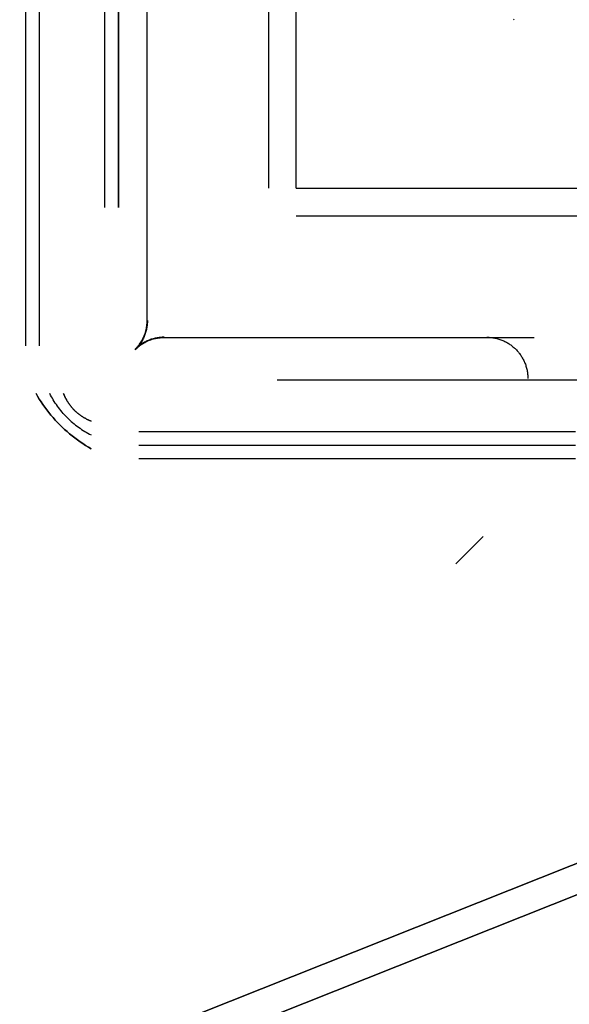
# Model space of a CAD drawing. Header units: millimetres. Extents: x -1030 to 192, y -442 to 180.
# Tile 47 of 256: x -941 to -915, y -380 to -332. Entities that reach past the tile are written whole.
import ezdxf

# ---------------------------------------------------------------- set-up
doc = ezdxf.new("R2010")
doc.units = ezdxf.units.MM
doc.header["$MEASUREMENT"] = 0
doc.layers.add('OVIDIO 120x60x72h', color=7, linetype='Continuous')

msp = doc.modelspace()

# ---------------------------------------------------------------- linework, layer by layer
at = {"layer": 'OVIDIO 120x60x72h'}
for points in [[(-929.352, -339.904), (-929.352, -131.005)], [(-928.01, -339.904), (-928.01, -131.005)], [(-937.322, -340.832), (-937.322, -277.583)], [(-936.652, -340.832), (-936.652, -277.583)], [(-936.652, -277.583), (-936.652, -340.832)], [(-941.168, -347.569), (-941.168, -326.332)], [(-940.498, -347.569), (-940.498, -326.332)], [(-928.01, -339.904), (-419.111, -339.904)], [(-928.01, -341.245), (-419.111, -341.245)], [(-928.938, -349.216), (-865.689, -349.216)], [(-935.675, -351.72), (-914.438, -351.72)], [(-935.675, -352.391), (-914.438, -352.391)], [(-914.438, -353.062), (-935.675, -353.062)], [(-920.255, -358.16), (-918.929, -356.834)]]:
    msp.add_lwpolyline(points, dxfattribs=at)
at = {"layer": 'OVIDIO 120x60x72h', "extrusion": (1, 0, 0)}
for points in [[(-277.583, 717.814), (-340.832, 717.814)], [(-340.832, 717.814), (-277.583, 717.814)], [(-326.332, 719.29), (-347.569, 719.29)], [(-330.368, 753.498), (-331.709, 754.169)], [(-331.709, 754.169), (-330.368, 753.498)], [(-340.735, 736.118), (-339.393, 735.447)], [(-345.675, 701.804), (-344.361, 704.432)], [(-346.738, 724.112), (-345.396, 723.441)], [(-345.396, 723.441), (-346.738, 724.112)], [(-348.867, 719.854), (-347.525, 719.183)], [(-348.545, 717.144), (-349.887, 717.814)], [(-349.887, 717.814), (-348.545, 717.144)], [(-352.562, 716.357), (-351.22, 719.04)], [(-351.22, 719.04), (-352.562, 716.357)], [(-353.062, 716.607), (-351.72, 719.29)], [(-351.72, 719.29), (-353.062, 716.607)], [(-351.72, 719.29), (-353.062, 716.607)]]:
    msp.add_lwpolyline(points, dxfattribs=at)
at = {"layer": 'OVIDIO 120x60x72h', "extrusion": (-0.045678, -0.114881, 0.992329)}
for points in [[(-771.545, -622.651), (-771.545, -513.735)], [(-770.401, -619.938), (-770.401, -513.082)], [(-770.401, -513.082), (-770.401, -619.938)], [(-769.945, -513.082), (-769.945, -619.938)], [(-769.945, -619.938), (-769.945, -513.082)], [(-755.463, -606.191), (-755.463, -551.001)], [(-755.691, -605.974), (-755.691, -551.57)]]:
    msp.add_lwpolyline(points, dxfattribs=at)
at = {"layer": 'OVIDIO 120x60x72h', "extrusion": (-0.276089, 0.12261, 0.953279)}
for points in [[(688.606, -494.579), (688.606, -467.032)], [(688.511, -494.579), (688.511, -467.552)]]:
    msp.add_lwpolyline(points, dxfattribs=at)
at = {"layer": 'OVIDIO 120x60x72h', "extrusion": (1, 2.56846e-05, -8.30777e-08)}
for points in [[(-328.305, 718.23), (-346.301, 718.288)], [(-346.301, 718.288), (-328.305, 718.23)], [(-346.301, 716.702), (-328.31, 716.643)], [(-328.31, 716.643), (-346.301, 716.702)]]:
    msp.add_lwpolyline(points, dxfattribs=at)
at = {"layer": 'OVIDIO 120x60x72h', "extrusion": (0, 1.53093e-05, 1)}
msp.add_lwpolyline([(-935.263, -346.336), (-935.263, -328.343)], dxfattribs=at)
at = {"layer": 'OVIDIO 120x60x72h', "extrusion": (0.894427, 0, -0.447214)}
for points in [[(-329.338, 263.195), (-329.93, 262.407), (-330.5, 261.601), (-331.045, 260.777), (-331.566, 259.937), (-332.062, 259.081), (-332.532, 258.212), (-332.975, 257.33), (-333.39, 256.436)], [(-333.39, 256.436), (-332.975, 257.33), (-332.532, 258.212), (-332.062, 259.081), (-331.566, 259.937), (-331.045, 260.777), (-330.5, 261.601), (-329.93, 262.407), (-329.338, 263.195)], [(-329.338, 263.195), (-329.93, 262.407), (-330.5, 261.601), (-331.045, 260.777), (-331.566, 259.937), (-332.062, 259.081), (-332.532, 258.212), (-332.975, 257.33), (-333.39, 256.436)], [(-333.39, 256.436), (-332.975, 257.33), (-332.532, 258.212), (-332.062, 259.081), (-331.566, 259.937), (-331.045, 260.777), (-330.5, 261.601), (-329.93, 262.407), (-329.338, 263.195)], [(-329.338, 263.195), (-329.93, 262.407), (-330.5, 261.601), (-331.045, 260.777), (-331.566, 259.937), (-332.062, 259.081), (-332.532, 258.212), (-332.975, 257.33), (-333.39, 256.436)], [(-345.396, 229.591), (-345.455, 229.453), (-345.51, 229.313), (-345.562, 229.17), (-345.609, 229.024), (-345.652, 228.877), (-345.691, 228.727), (-345.725, 228.576), (-345.755, 228.423), (-345.78, 228.268), (-345.8, 228.112), (-345.815, 227.955), (-345.826, 227.797), (-345.831, 227.639), (-345.831, 227.481), (-345.826, 227.322), (-345.817, 227.163), (-345.802, 227.005), (-345.782, 226.848), (-345.757, 226.691), (-345.728, 226.535), (-345.693, 226.381), (-345.654, 226.228), (-345.61, 226.078), (-345.562, 225.929), (-345.509, 225.782), (-345.452, 225.637), (-345.39, 225.495), (-345.325, 225.356), (-345.256, 225.22), (-345.183, 225.087), (-345.107, 224.957), (-345.027, 224.83), (-344.944, 224.705), (-344.856, 224.582), (-344.764, 224.462), (-344.668, 224.343), (-344.568, 224.226), (-344.463, 224.113), (-344.355, 224.001), (-344.242, 223.893), (-344.126, 223.788), (-344.006, 223.686), (-343.883, 223.588), (-343.756, 223.494), (-343.626, 223.403), (-343.493, 223.317), (-343.358, 223.234), (-343.219, 223.156), (-343.079, 223.083), (-342.936, 223.014), (-342.791, 222.949), (-342.644, 222.889), (-342.496, 222.834), (-342.346, 222.784), (-342.196, 222.739), (-342.044, 222.699), (-341.893, 222.663), (-341.74, 222.633), (-341.588, 222.607), (-341.436, 222.586), (-341.284, 222.57), (-341.132, 222.558), (-340.981, 222.552), (-340.832, 222.549)], [(-340.832, 222.549), (-340.981, 222.552), (-341.132, 222.558), (-341.284, 222.57), (-341.436, 222.586), (-341.588, 222.607), (-341.74, 222.633), (-341.893, 222.663), (-342.044, 222.699), (-342.196, 222.739), (-342.346, 222.784), (-342.496, 222.834), (-342.644, 222.889), (-342.791, 222.949), (-342.936, 223.014), (-343.079, 223.083), (-343.219, 223.156), (-343.358, 223.234), (-343.493, 223.317), (-343.626, 223.403), (-343.756, 223.494), (-343.883, 223.588), (-344.006, 223.686), (-344.126, 223.788), (-344.242, 223.893), (-344.355, 224.001), (-344.463, 224.113), (-344.568, 224.226), (-344.668, 224.343), (-344.764, 224.462), (-344.856, 224.582), (-344.944, 224.705), (-345.027, 224.83), (-345.107, 224.957), (-345.183, 225.087), (-345.256, 225.22), (-345.325, 225.356), (-345.39, 225.495), (-345.452, 225.637), (-345.509, 225.782), (-345.562, 225.929), (-345.61, 226.078), (-345.654, 226.228), (-345.693, 226.381), (-345.728, 226.535), (-345.757, 226.691), (-345.782, 226.848), (-345.802, 227.005), (-345.817, 227.163), (-345.826, 227.322), (-345.831, 227.481), (-345.831, 227.639), (-345.826, 227.797), (-345.815, 227.955), (-345.8, 228.112), (-345.78, 228.268), (-345.755, 228.423), (-345.725, 228.576), (-345.691, 228.727), (-345.652, 228.877), (-345.609, 229.024), (-345.562, 229.17), (-345.51, 229.313), (-345.455, 229.453), (-345.396, 229.591)], [(-340.832, 222.549), (-340.988, 222.552), (-341.145, 222.559), (-341.302, 222.572), (-341.459, 222.589), (-341.616, 222.611), (-341.773, 222.639), (-341.929, 222.671), (-342.084, 222.709), (-342.238, 222.751), (-342.391, 222.799), (-342.543, 222.851), (-342.692, 222.908), (-342.84, 222.97), (-342.985, 223.037), (-343.127, 223.108), (-343.268, 223.183), (-343.405, 223.262), (-343.539, 223.346), (-343.67, 223.433), (-343.797, 223.524), (-343.922, 223.618), (-344.042, 223.716), (-344.159, 223.817), (-344.272, 223.921), (-344.38, 224.027), (-344.485, 224.136), (-344.586, 224.247), (-344.683, 224.36), (-344.775, 224.476), (-344.863, 224.592), (-344.947, 224.71), (-345.027, 224.83), (-345.104, 224.951), (-345.177, 225.076), (-345.248, 225.204), (-345.315, 225.336), (-345.379, 225.47), (-345.439, 225.608), (-345.496, 225.748), (-345.548, 225.891), (-345.597, 226.036), (-345.642, 226.184), (-345.682, 226.334), (-345.717, 226.485), (-345.748, 226.639), (-345.774, 226.794), (-345.796, 226.951), (-345.812, 227.108), (-345.824, 227.267), (-345.83, 227.426), (-345.832, 227.586), (-345.828, 227.746), (-345.819, 227.906), (-345.805, 228.065), (-345.786, 228.224), (-345.762, 228.382), (-345.733, 228.539), (-345.699, 228.695), (-345.66, 228.849), (-345.616, 229.002), (-345.568, 229.152), (-345.515, 229.301), (-345.458, 229.447), (-345.396, 229.591)], [(-340.832, 222.549), (-340.981, 222.552), (-341.132, 222.558), (-341.284, 222.57), (-341.436, 222.586), (-341.588, 222.607), (-341.74, 222.633), (-341.893, 222.663), (-342.044, 222.699), (-342.196, 222.739), (-342.346, 222.784), (-342.496, 222.834), (-342.644, 222.889), (-342.791, 222.949), (-342.936, 223.014), (-343.079, 223.083), (-343.219, 223.156), (-343.358, 223.234), (-343.493, 223.317), (-343.626, 223.403), (-343.756, 223.494), (-343.883, 223.588), (-344.006, 223.686), (-344.126, 223.788), (-344.242, 223.893), (-344.355, 224.001), (-344.463, 224.113), (-344.568, 224.226), (-344.668, 224.343), (-344.764, 224.462), (-344.856, 224.582), (-344.944, 224.705), (-345.027, 224.83), (-345.107, 224.957), (-345.183, 225.087), (-345.256, 225.22), (-345.325, 225.356), (-345.39, 225.495), (-345.452, 225.637), (-345.509, 225.782), (-345.562, 225.929), (-345.61, 226.078), (-345.654, 226.228), (-345.693, 226.381), (-345.728, 226.535), (-345.757, 226.691), (-345.782, 226.848), (-345.802, 227.005), (-345.817, 227.163), (-345.826, 227.322), (-345.831, 227.481), (-345.831, 227.639), (-345.826, 227.797), (-345.815, 227.955), (-345.8, 228.112), (-345.78, 228.268), (-345.755, 228.423), (-345.725, 228.576), (-345.691, 228.727), (-345.652, 228.877), (-345.609, 229.024), (-345.562, 229.17), (-345.51, 229.313), (-345.455, 229.453), (-345.396, 229.591)], [(-345.396, 229.591), (-345.455, 229.453), (-345.51, 229.313), (-345.562, 229.17), (-345.609, 229.024), (-345.652, 228.877), (-345.691, 228.727), (-345.725, 228.576), (-345.755, 228.423), (-345.78, 228.268), (-345.8, 228.112), (-345.815, 227.955), (-345.826, 227.797), (-345.831, 227.639), (-345.831, 227.481), (-345.826, 227.322), (-345.817, 227.163), (-345.802, 227.005), (-345.782, 226.848), (-345.757, 226.691), (-345.728, 226.535), (-345.693, 226.381), (-345.654, 226.228), (-345.61, 226.078), (-345.562, 225.929), (-345.509, 225.782), (-345.452, 225.637), (-345.39, 225.495), (-345.325, 225.356), (-345.256, 225.22), (-345.183, 225.087), (-345.107, 224.957), (-345.027, 224.83), (-344.944, 224.705), (-344.856, 224.582), (-344.764, 224.462), (-344.668, 224.343), (-344.568, 224.226), (-344.463, 224.113), (-344.355, 224.001), (-344.242, 223.893), (-344.126, 223.788), (-344.006, 223.686), (-343.883, 223.588), (-343.756, 223.494), (-343.626, 223.403), (-343.493, 223.317), (-343.358, 223.234), (-343.219, 223.156), (-343.079, 223.083), (-342.936, 223.014), (-342.791, 222.949), (-342.644, 222.889), (-342.496, 222.834), (-342.346, 222.784), (-342.196, 222.739), (-342.044, 222.699), (-341.893, 222.663), (-341.74, 222.633), (-341.588, 222.607), (-341.436, 222.586), (-341.284, 222.57), (-341.132, 222.558), (-340.981, 222.552), (-340.832, 222.549)]]:
    msp.add_lwpolyline(points, dxfattribs=at)
at = {"layer": 'OVIDIO 120x60x72h', "extrusion": (0, 0.894427, -0.447214)}
for points in [[(921.497, 519.445), (921.081, 520.339), (920.638, 521.221), (920.169, 522.091), (919.673, 522.946), (919.152, 523.786), (918.606, 524.61), (918.037, 525.416), (917.444, 526.204)], [(917.444, 526.204), (918.037, 525.416), (918.606, 524.61), (919.152, 523.786), (919.673, 522.946), (920.169, 522.091), (920.638, 521.221), (921.081, 520.339), (921.497, 519.445)], [(917.444, 526.204), (918.037, 525.416), (918.606, 524.61), (919.152, 523.786), (919.673, 522.946), (920.169, 522.091), (920.638, 521.221), (921.081, 520.339), (921.497, 519.445)], [(917.444, 526.204), (918.037, 525.416), (918.606, 524.61), (919.152, 523.786), (919.673, 522.946), (920.169, 522.091), (920.638, 521.221), (921.081, 520.339), (921.497, 519.445)], [(921.497, 519.445), (921.081, 520.339), (920.638, 521.221), (920.169, 522.091), (919.673, 522.946), (919.152, 523.786), (918.606, 524.61), (918.037, 525.416), (917.444, 526.204)], [(928.938, 485.559), (929.088, 485.561), (929.239, 485.568), (929.39, 485.579), (929.542, 485.595), (929.694, 485.616), (929.847, 485.642), (929.999, 485.672), (930.151, 485.708), (930.302, 485.748), (930.453, 485.794), (930.602, 485.844), (930.751, 485.899), (930.897, 485.958), (931.042, 486.023), (931.185, 486.092), (931.326, 486.166), (931.464, 486.244), (931.6, 486.326), (931.733, 486.413), (931.863, 486.503), (931.989, 486.598), (932.113, 486.696), (932.233, 486.797), (932.349, 486.902), (932.461, 487.011), (932.57, 487.122), (932.674, 487.236), (932.775, 487.352), (932.871, 487.471), (932.963, 487.592), (933.05, 487.714), (933.134, 487.839), (933.213, 487.966), (933.29, 488.096), (933.362, 488.229), (933.432, 488.366), (933.497, 488.505), (933.558, 488.647), (933.615, 488.791), (933.668, 488.938), (933.717, 489.087), (933.761, 489.238), (933.8, 489.39), (933.834, 489.545), (933.864, 489.7), (933.889, 489.857), (933.908, 490.014), (933.923, 490.173), (933.933, 490.331), (933.938, 490.49), (933.937, 490.648), (933.932, 490.807), (933.922, 490.964), (933.906, 491.121), (933.886, 491.277), (933.861, 491.432), (933.832, 491.585), (933.797, 491.736), (933.759, 491.886), (933.716, 492.034), (933.668, 492.179), (933.617, 492.322), (933.562, 492.462), (933.503, 492.6)], [(933.503, 492.6), (933.562, 492.462), (933.617, 492.322), (933.668, 492.179), (933.716, 492.034), (933.759, 491.886), (933.797, 491.736), (933.832, 491.585), (933.861, 491.432), (933.886, 491.277), (933.906, 491.121), (933.922, 490.964), (933.932, 490.807), (933.937, 490.648), (933.938, 490.49), (933.933, 490.331), (933.923, 490.173), (933.908, 490.014), (933.889, 489.857), (933.864, 489.7), (933.834, 489.545), (933.8, 489.39), (933.761, 489.238), (933.717, 489.087), (933.668, 488.938), (933.615, 488.791), (933.558, 488.647), (933.497, 488.505), (933.432, 488.366), (933.362, 488.229), (933.29, 488.096), (933.213, 487.966), (933.134, 487.839), (933.05, 487.714), (932.963, 487.592), (932.871, 487.471), (932.775, 487.352), (932.674, 487.236), (932.57, 487.122), (932.461, 487.011), (932.349, 486.902), (932.233, 486.797), (932.113, 486.696), (931.989, 486.598), (931.863, 486.503), (931.733, 486.413), (931.6, 486.326), (931.464, 486.244), (931.326, 486.166), (931.185, 486.092), (931.042, 486.023), (930.897, 485.958), (930.751, 485.899), (930.602, 485.844), (930.453, 485.794), (930.302, 485.748), (930.151, 485.708), (929.999, 485.672), (929.847, 485.642), (929.694, 485.616), (929.542, 485.595), (929.39, 485.579), (929.239, 485.568), (929.088, 485.561), (928.938, 485.559)], [(928.938, 485.559), (929.094, 485.561), (929.251, 485.568), (929.408, 485.581), (929.566, 485.598), (929.723, 485.621), (929.879, 485.648), (930.036, 485.681), (930.191, 485.718), (930.345, 485.761), (930.498, 485.808), (930.649, 485.86), (930.799, 485.918), (930.946, 485.98), (931.091, 486.046), (931.234, 486.117), (931.374, 486.192), (931.511, 486.272), (931.645, 486.355), (931.776, 486.442), (931.904, 486.533), (932.028, 486.628), (932.149, 486.725), (932.265, 486.826), (932.378, 486.93), (932.487, 487.036), (932.592, 487.145), (932.693, 487.256), (932.789, 487.37), (932.882, 487.485), (932.97, 487.601), (933.054, 487.72), (933.134, 487.839), (933.21, 487.961), (933.284, 488.085), (933.354, 488.214), (933.421, 488.345), (933.485, 488.479), (933.546, 488.617), (933.602, 488.757), (933.655, 488.9), (933.704, 489.045), (933.748, 489.193), (933.788, 489.343), (933.824, 489.495), (933.855, 489.648), (933.881, 489.803), (933.902, 489.96), (933.919, 490.118), (933.93, 490.276), (933.937, 490.435), (933.938, 490.595), (933.934, 490.755), (933.926, 490.915), (933.912, 491.074), (933.892, 491.233), (933.868, 491.391), (933.839, 491.548), (933.805, 491.704), (933.766, 491.858), (933.723, 492.011), (933.674, 492.162), (933.621, 492.31), (933.564, 492.456), (933.503, 492.6)], [(933.503, 492.6), (933.562, 492.462), (933.617, 492.322), (933.668, 492.179), (933.716, 492.034), (933.759, 491.886), (933.797, 491.736), (933.832, 491.585), (933.861, 491.432), (933.886, 491.277), (933.906, 491.121), (933.922, 490.964), (933.932, 490.807), (933.937, 490.648), (933.938, 490.49), (933.933, 490.331), (933.923, 490.173), (933.908, 490.014), (933.889, 489.857), (933.864, 489.7), (933.834, 489.545), (933.8, 489.39), (933.761, 489.238), (933.717, 489.087), (933.668, 488.938), (933.615, 488.791), (933.558, 488.647), (933.497, 488.505), (933.432, 488.366), (933.362, 488.229), (933.29, 488.096), (933.213, 487.966), (933.134, 487.839), (933.05, 487.714), (932.963, 487.592), (932.871, 487.471), (932.775, 487.352), (932.674, 487.236), (932.57, 487.122), (932.461, 487.011), (932.349, 486.902), (932.233, 486.797), (932.113, 486.696), (931.989, 486.598), (931.863, 486.503), (931.733, 486.413), (931.6, 486.326), (931.464, 486.244), (931.326, 486.166), (931.185, 486.092), (931.042, 486.023), (930.897, 485.958), (930.751, 485.899), (930.602, 485.844), (930.453, 485.794), (930.302, 485.748), (930.151, 485.708), (929.999, 485.672), (929.847, 485.642), (929.694, 485.616), (929.542, 485.595), (929.39, 485.579), (929.239, 485.568), (929.088, 485.561), (928.938, 485.559)], [(928.938, 485.559), (929.088, 485.561), (929.239, 485.568), (929.39, 485.579), (929.542, 485.595), (929.694, 485.616), (929.847, 485.642), (929.999, 485.672), (930.151, 485.708), (930.302, 485.748), (930.453, 485.794), (930.602, 485.844), (930.751, 485.899), (930.897, 485.958), (931.042, 486.023), (931.185, 486.092), (931.326, 486.166), (931.464, 486.244), (931.6, 486.326), (931.733, 486.413), (931.863, 486.503), (931.989, 486.598), (932.113, 486.696), (932.233, 486.797), (932.349, 486.902), (932.461, 487.011), (932.57, 487.122), (932.674, 487.236), (932.775, 487.352), (932.871, 487.471), (932.963, 487.592), (933.05, 487.714), (933.134, 487.839), (933.213, 487.966), (933.29, 488.096), (933.362, 488.229), (933.432, 488.366), (933.497, 488.505), (933.558, 488.647), (933.615, 488.791), (933.668, 488.938), (933.717, 489.087), (933.761, 489.238), (933.8, 489.39), (933.834, 489.545), (933.864, 489.7), (933.889, 489.857), (933.908, 490.014), (933.923, 490.173), (933.933, 490.331), (933.938, 490.49), (933.937, 490.648), (933.932, 490.807), (933.922, 490.964), (933.906, 491.121), (933.886, 491.277), (933.861, 491.432), (933.832, 491.585), (933.797, 491.736), (933.759, 491.886), (933.716, 492.034), (933.668, 492.179), (933.617, 492.322), (933.562, 492.462), (933.503, 492.6)]]:
    msp.add_lwpolyline(points, dxfattribs=at)
at = {"layer": 'OVIDIO 120x60x72h', "extrusion": (0, 1, 0)}
for points in [[(917.444, 754.169), (419.111, 754.169)], [(939.827, 719.29), (941.168, 716.607)], [(928.841, 736.118), (927.5, 735.447)], [(937.993, 717.814), (936.652, 717.144)], [(936.652, 717.144), (937.993, 717.814)], [(920.37, 704.432), (921.684, 701.804)], [(935.632, 719.183), (936.973, 719.854)], [(934.844, 724.112), (933.503, 723.441)], [(933.503, 723.441), (934.844, 724.112)], [(939.827, 719.29), (941.168, 716.607)], [(941.168, 716.607), (939.827, 719.29)], [(865.689, 717.144), (928.938, 717.144)], [(928.938, 717.144), (865.689, 717.144)], [(940.668, 716.357), (939.327, 719.04)], [(939.327, 719.04), (940.668, 716.357)], [(939.327, 719.04), (939.795, 718.104)], [(928.938, 717.814), (865.689, 717.814)], [(865.689, 717.814), (928.938, 717.814)]]:
    msp.add_lwpolyline(points, dxfattribs=at)
at = {"layer": 'OVIDIO 120x60x72h', "extrusion": (0.912871, -0.182574, -0.365148)}
for points in [[(-507.9, 389.91), (-522.027, 364.118)], [(-522.027, 364.118), (-507.9, 389.91)], [(-521.764, 363.974), (-507.637, 389.766)], [(-521.764, 363.974), (-507.637, 389.766)], [(-507.637, 389.766), (-521.764, 363.974)], [(-507.637, 389.766), (-521.764, 363.974)], [(-522.421, 364.334), (-508.294, 390.126)]]:
    msp.add_lwpolyline(points, dxfattribs=at)
at = {"layer": 'OVIDIO 120x60x72h', "extrusion": (-0.182574, 0.912871, -0.365148)}
for points in [[(983.77, 617.025), (969.643, 642.818)], [(969.249, 642.601), (983.375, 616.809)], [(983.375, 616.809), (969.249, 642.601)]]:
    msp.add_lwpolyline(points, dxfattribs=at)
at = {"layer": 'OVIDIO 120x60x72h', "extrusion": (3.84673e-08, 1, -1.92337e-08)}
for points in [[(922.839, 748.123), (921.497, 747.453)], [(921.497, 747.453), (922.839, 748.123)]]:
    msp.add_lwpolyline(points, dxfattribs=at)
at = {"layer": 'OVIDIO 120x60x72h', "extrusion": (1, 3.83165e-08, -1.91583e-08)}
for points in [[(-333.39, 747.453), (-334.732, 748.123)], [(-334.732, 748.123), (-333.39, 747.453)]]:
    msp.add_lwpolyline(points, dxfattribs=at)
at = {"layer": 'OVIDIO 120x60x72h', "extrusion": (0.235702, 0.235702, 0.942809)}
for points in [[(398.911, 1159.065), (398.911, 1054.525)], [(402.222, 1168.684), (402.222, 1063.276)], [(417.751, 1208.228), (417.751, 1099.15)], [(416.803, 1099.15), (416.803, 1208.228)], [(414.905, 1208.228), (414.905, 1099.15)], [(413.957, 1099.15), (413.957, 1208.228)]]:
    msp.add_lwpolyline(points, dxfattribs=at)
at = {"layer": 'OVIDIO 120x60x72h', "extrusion": (0, 1, -1.53089e-05)}
for points in [[(935.263, 718.254), (935.263, 716.667)], [(935.263, 718.283), (935.263, 716.696)], [(935.263, 716.696), (935.263, 718.283)]]:
    msp.add_lwpolyline(points, dxfattribs=at)
at = {"layer": 'OVIDIO 120x60x72h', "extrusion": (-1.54873e-05, 1.53089e-05, 1)}
msp.add_lwpolyline([(-935.251, -346.336), (-935.252, -346.384), (-935.254, -346.433), (-935.257, -346.481), (-935.261, -346.53), (-935.266, -346.579), (-935.273, -346.627), (-935.281, -346.676), (-935.29, -346.725), (-935.3, -346.773), (-935.311, -346.821), (-935.324, -346.87), (-935.338, -346.917), (-935.353, -346.965), (-935.369, -347.012), (-935.387, -347.059), (-935.405, -347.106), (-935.425, -347.151), (-935.446, -347.197), (-935.468, -347.242), (-935.491, -347.286), (-935.516, -347.329), (-935.541, -347.372), (-935.567, -347.415), (-935.594, -347.456), (-935.623, -347.497), (-935.652, -347.536), (-935.682, -347.575), (-935.713, -347.613), (-935.744, -347.651), (-935.777, -347.687), (-935.81, -347.722), (-935.844, -347.757)], dxfattribs=at)
at = {"layer": 'OVIDIO 120x60x72h', "extrusion": (1.53089e-05, -1.54874e-05, 1)}
msp.add_lwpolyline([(-934.443, -347.145), (-934.491, -347.146), (-934.539, -347.147), (-934.588, -347.15), (-934.636, -347.154), (-934.685, -347.16), (-934.734, -347.166), (-934.783, -347.174), (-934.831, -347.183), (-934.88, -347.193), (-934.928, -347.205), (-934.976, -347.217), (-935.024, -347.231), (-935.072, -347.246), (-935.119, -347.263), (-935.166, -347.28), (-935.212, -347.299), (-935.258, -347.319), (-935.303, -347.34), (-935.348, -347.362), (-935.392, -347.385), (-935.436, -347.409), (-935.479, -347.434), (-935.521, -347.461), (-935.563, -347.488), (-935.603, -347.516), (-935.643, -347.545), (-935.682, -347.575), (-935.72, -347.606), (-935.757, -347.638), (-935.793, -347.67), (-935.829, -347.703), (-935.863, -347.737)], dxfattribs=at)
at = {"layer": 'OVIDIO 120x60x72h', "extrusion": (2.56846e-05, 1, -8.30777e-08)}
for points in [[(916.427, 718.23), (934.423, 718.289)], [(916.432, 716.643), (934.423, 716.702)], [(934.423, 718.289), (916.427, 718.23)], [(934.423, 716.702), (916.432, 716.643)]]:
    msp.add_lwpolyline(points, dxfattribs=at)
at = {"layer": 'OVIDIO 120x60x72h', "extrusion": (1, 0, -1.53089e-05)}
for points in [[(-347.156, 718.274), (-347.156, 716.687)], [(-347.156, 716.687), (-347.156, 718.274)], [(-347.156, 718.245), (-347.156, 716.658)]]:
    msp.add_lwpolyline(points, dxfattribs=at)
at = {"layer": 'OVIDIO 120x60x72h', "extrusion": (1.53093e-05, 0, 1)}
msp.add_lwpolyline([(-934.443, -347.156), (-916.449, -347.157)], dxfattribs=at)
at = {"layer": 'OVIDIO 120x60x72h', "extrusion": (0.12261, -0.276089, 0.953279)}
for points in [[(-987.398, 245.342), (-987.398, 272.888)], [(-987.303, 245.342), (-987.303, 272.369)]]:
    msp.add_lwpolyline(points, dxfattribs=at)
at = {"layer": 'OVIDIO 120x60x72h', "extrusion": (0.003049, -0.326394, 0.945229)}
for points in [[(-917.665, -88.254), (-917.665, -88.207), (-917.666, -88.159), (-917.668, -88.112), (-917.671, -88.064), (-917.675, -88.015), (-917.681, -87.966), (-917.687, -87.918), (-917.694, -87.868), (-917.703, -87.819), (-917.713, -87.77), (-917.724, -87.72), (-917.736, -87.671), (-917.75, -87.621), (-917.764, -87.572), (-917.78, -87.523), (-917.798, -87.474), (-917.816, -87.425), (-917.836, -87.376), (-917.857, -87.328), (-917.879, -87.28), (-917.902, -87.232), (-917.927, -87.185), (-917.952, -87.139), (-917.979, -87.093), (-918.008, -87.047), (-918.037, -87.003), (-918.067, -86.959), (-918.099, -86.916), (-918.132, -86.873), (-918.165, -86.832), (-918.2, -86.791), (-918.236, -86.752), (-918.273, -86.713), (-918.31, -86.676), (-918.349, -86.639), (-918.388, -86.604), (-918.428, -86.57), (-918.469, -86.537), (-918.511, -86.505), (-918.553, -86.474), (-918.596, -86.444), (-918.639, -86.416), (-918.683, -86.389), (-918.728, -86.364), (-918.772, -86.339), (-918.818, -86.316), (-918.863, -86.294), (-918.909, -86.274), (-918.955, -86.255), (-919.001, -86.237), (-919.048, -86.221), (-919.094, -86.205), (-919.141, -86.191), (-919.187, -86.179), (-919.234, -86.167), (-919.28, -86.157), (-919.327, -86.148), (-919.373, -86.14), (-919.419, -86.134), (-919.464, -86.129), (-919.51, -86.124), (-919.555, -86.121), (-919.599, -86.119), (-919.644, -86.118)], [(-919.644, -86.118), (-919.599, -86.119), (-919.555, -86.121), (-919.51, -86.124), (-919.464, -86.129), (-919.419, -86.134), (-919.373, -86.14), (-919.327, -86.148), (-919.28, -86.157), (-919.234, -86.167), (-919.187, -86.179), (-919.141, -86.191), (-919.094, -86.205), (-919.048, -86.221), (-919.001, -86.237), (-918.955, -86.255), (-918.909, -86.274), (-918.863, -86.294), (-918.818, -86.316), (-918.772, -86.339), (-918.728, -86.364), (-918.683, -86.389), (-918.639, -86.416), (-918.596, -86.444), (-918.553, -86.474), (-918.511, -86.505), (-918.469, -86.537), (-918.428, -86.57), (-918.388, -86.604), (-918.349, -86.639), (-918.31, -86.676), (-918.273, -86.713), (-918.236, -86.752), (-918.2, -86.791), (-918.165, -86.832), (-918.132, -86.873), (-918.099, -86.916), (-918.067, -86.959), (-918.037, -87.003), (-918.008, -87.047), (-917.979, -87.093), (-917.952, -87.139), (-917.927, -87.185), (-917.902, -87.232), (-917.879, -87.28), (-917.857, -87.328), (-917.836, -87.376), (-917.816, -87.425), (-917.798, -87.474), (-917.78, -87.523), (-917.764, -87.572), (-917.75, -87.621), (-917.736, -87.671), (-917.724, -87.72), (-917.713, -87.77), (-917.703, -87.819), (-917.694, -87.868), (-917.687, -87.918), (-917.681, -87.966), (-917.675, -88.015), (-917.671, -88.064), (-917.668, -88.112), (-917.666, -88.159), (-917.665, -88.207), (-917.665, -88.254)], [(-919.639, -85.6), (-919.594, -85.601), (-919.55, -85.603), (-919.504, -85.606), (-919.459, -85.611), (-919.413, -85.616), (-919.368, -85.623), (-919.321, -85.63), (-919.275, -85.639), (-919.229, -85.649), (-919.182, -85.661), (-919.136, -85.673), (-919.089, -85.687), (-919.043, -85.703), (-918.996, -85.719), (-918.95, -85.737), (-918.904, -85.756), (-918.858, -85.777), (-918.813, -85.798), (-918.767, -85.821), (-918.722, -85.846), (-918.678, -85.871), (-918.634, -85.898), (-918.591, -85.927), (-918.548, -85.956), (-918.505, -85.987), (-918.464, -86.019), (-918.423, -86.052), (-918.383, -86.086), (-918.344, -86.121), (-918.305, -86.158), (-918.267, -86.195), (-918.231, -86.234), (-918.195, -86.274), (-918.16, -86.314), (-918.126, -86.356), (-918.094, -86.398), (-918.062, -86.441), (-918.032, -86.485), (-918.002, -86.53), (-917.974, -86.575), (-917.947, -86.621), (-917.921, -86.667), (-917.897, -86.714), (-917.874, -86.762), (-917.851, -86.81), (-917.831, -86.858), (-917.811, -86.907), (-917.792, -86.956), (-917.775, -87.005), (-917.759, -87.054), (-917.745, -87.103), (-917.731, -87.153), (-917.719, -87.202), (-917.708, -87.252), (-917.698, -87.301), (-917.689, -87.351), (-917.682, -87.4), (-917.675, -87.449), (-917.67, -87.497), (-917.666, -87.546), (-917.663, -87.594), (-917.661, -87.642), (-917.66, -87.689), (-917.66, -87.736)], [(-917.66, -87.736), (-917.66, -87.689), (-917.661, -87.642), (-917.663, -87.594), (-917.666, -87.546), (-917.67, -87.497), (-917.675, -87.449), (-917.682, -87.4), (-917.689, -87.351), (-917.698, -87.301), (-917.708, -87.252), (-917.719, -87.202), (-917.731, -87.153), (-917.745, -87.103), (-917.759, -87.054), (-917.775, -87.005), (-917.792, -86.956), (-917.811, -86.907), (-917.831, -86.858), (-917.851, -86.81), (-917.874, -86.762), (-917.897, -86.714), (-917.921, -86.667), (-917.947, -86.621), (-917.974, -86.575), (-918.002, -86.53), (-918.032, -86.485), (-918.062, -86.441), (-918.094, -86.398), (-918.126, -86.356), (-918.16, -86.314), (-918.195, -86.274), (-918.231, -86.234), (-918.267, -86.195), (-918.305, -86.158), (-918.344, -86.121), (-918.383, -86.086), (-918.423, -86.052), (-918.464, -86.019), (-918.505, -85.987), (-918.548, -85.956), (-918.591, -85.927), (-918.634, -85.898), (-918.678, -85.871), (-918.722, -85.846), (-918.767, -85.821), (-918.813, -85.798), (-918.858, -85.777), (-918.904, -85.756), (-918.95, -85.737), (-918.996, -85.719), (-919.043, -85.703), (-919.089, -85.687), (-919.136, -85.673), (-919.182, -85.661), (-919.229, -85.649), (-919.275, -85.639), (-919.321, -85.63), (-919.368, -85.623), (-919.413, -85.616), (-919.459, -85.611), (-919.504, -85.606), (-919.55, -85.603), (-919.594, -85.601), (-919.639, -85.6)]]:
    msp.add_lwpolyline(points, dxfattribs=at)
at = {"layer": 'OVIDIO 120x60x72h', "extrusion": (5.0362e-08, 1, 1.55701e-05)}
for points in [[(916.441, 716.649), (916.436, 718.236)], [(916.436, 718.236), (916.441, 716.649)]]:
    msp.add_lwpolyline(points, dxfattribs=at)
at = {"layer": 'OVIDIO 120x60x72h', "extrusion": (0.003235, -1.55701e-05, 0.999995)}
msp.add_lwpolyline([(-918.754, -347.145), (-918.704, -347.146), (-918.654, -347.148), (-918.604, -347.151), (-918.554, -347.156), (-918.504, -347.161), (-918.454, -347.168), (-918.404, -347.176), (-918.354, -347.186), (-918.305, -347.196), (-918.256, -347.208), (-918.208, -347.222), (-918.16, -347.236), (-918.112, -347.251), (-918.065, -347.268), (-918.018, -347.286), (-917.972, -347.305), (-917.927, -347.325), (-917.882, -347.346), (-917.838, -347.368), (-917.794, -347.391), (-917.752, -347.415), (-917.71, -347.44), (-917.669, -347.465), (-917.629, -347.492), (-917.59, -347.52), (-917.551, -347.548), (-917.514, -347.577), (-917.477, -347.606), (-917.441, -347.637), (-917.407, -347.668), (-917.373, -347.699), (-917.34, -347.731), (-917.308, -347.764), (-917.276, -347.798), (-917.245, -347.833), (-917.215, -347.868), (-917.186, -347.905), (-917.157, -347.942), (-917.128, -347.981), (-917.101, -348.02), (-917.074, -348.06), (-917.048, -348.101), (-917.024, -348.143), (-917, -348.186), (-916.977, -348.229), (-916.954, -348.273), (-916.933, -348.318), (-916.913, -348.363), (-916.895, -348.409), (-916.877, -348.456), (-916.86, -348.503), (-916.845, -348.551), (-916.83, -348.599), (-916.817, -348.648), (-916.805, -348.696), (-916.795, -348.746), (-916.785, -348.795), (-916.777, -348.845), (-916.77, -348.895), (-916.764, -348.945), (-916.76, -348.995), (-916.757, -349.045), (-916.755, -349.095), (-916.754, -349.145)], dxfattribs=at)
at = {"layer": 'OVIDIO 120x60x72h', "extrusion": (-0.166244, -0.166244, 0.97197)}
for points in [[(-415.854, -713.749), (-415.854, -745.412)], [(-415.854, -745.412), (-415.854, -713.749)], [(-415.854, -744.608), (-415.854, -713.376)], [(-415.854, -713.376), (-415.854, -744.608)]]:
    msp.add_lwpolyline(points, dxfattribs=at)
at = {"layer": 'OVIDIO 120x60x72h', "extrusion": (0.447214, 0, 0.894427)}
for points in [[(-349.878, 1161.724), (-349.745, 1161.79), (-349.61, 1161.852), (-349.472, 1161.911), (-349.332, 1161.965), (-349.191, 1162.015), (-349.047, 1162.062), (-348.903, 1162.104), (-348.757, 1162.141), (-348.61, 1162.174), (-348.462, 1162.203), (-348.314, 1162.228), (-348.165, 1162.248), (-348.016, 1162.263), (-347.867, 1162.274), (-347.718, 1162.281), (-347.569, 1162.283)], [(-349.878, 1161.724), (-349.745, 1161.79), (-349.61, 1161.852), (-349.472, 1161.911), (-349.332, 1161.965), (-349.191, 1162.015), (-349.047, 1162.062), (-348.903, 1162.104), (-348.757, 1162.141), (-348.61, 1162.174), (-348.462, 1162.203), (-348.314, 1162.228), (-348.165, 1162.248), (-348.016, 1162.263), (-347.867, 1162.274), (-347.718, 1162.281), (-347.569, 1162.283)], [(-347.569, 1162.283), (-347.718, 1162.281), (-347.867, 1162.274), (-348.016, 1162.263), (-348.165, 1162.248), (-348.314, 1162.228), (-348.462, 1162.203), (-348.61, 1162.174), (-348.757, 1162.141), (-348.903, 1162.104), (-349.047, 1162.062), (-349.191, 1162.015), (-349.332, 1161.965), (-349.472, 1161.911), (-349.61, 1161.852), (-349.745, 1161.79), (-349.878, 1161.724)]]:
    msp.add_lwpolyline(points, dxfattribs=at)
at = {"layer": 'OVIDIO 120x60x72h', "extrusion": (1, 0, 3.86756e-05)}
for points in [[(-347.747, 716.538), (-347.747, 718.125)], [(-347.747, 718.125), (-347.747, 716.538)]]:
    msp.add_lwpolyline(points, dxfattribs=at)
at = {"layer": 'OVIDIO 120x60x72h', "extrusion": (5.03618e-08, 1, 1.557e-05)}
msp.add_lwpolyline([(915.022, 718.029), (915.027, 716.442)], dxfattribs=at)
at = {"layer": 'OVIDIO 120x60x72h', "extrusion": (0.971825, -0.057166, -0.228665)}
for points in [[(-405.217, 490.31), (-405.965, 487.404)], [(-405.217, 490.31), (-405.965, 487.404)], [(-405.965, 487.404), (-405.217, 490.31)]]:
    msp.add_lwpolyline(points, dxfattribs=at)
at = {"layer": 'OVIDIO 120x60x72h', "extrusion": (-0.057166, 0.971825, -0.228665)}
msp.add_lwpolyline([(957.774, 632.454), (958.522, 629.548)], dxfattribs=at)
at = {"layer": 'OVIDIO 120x60x72h', "extrusion": (0, 0.447214, 0.894427)}
for points in [[(937.985, 635.705), (937.852, 635.771), (937.716, 635.834), (937.578, 635.892), (937.439, 635.947), (937.297, 635.997), (937.154, 636.043), (937.009, 636.085), (936.864, 636.123), (936.717, 636.156), (936.569, 636.185), (936.421, 636.209), (936.272, 636.229), (936.122, 636.245), (935.973, 636.256), (935.824, 636.262), (935.675, 636.264)], [(937.985, 635.705), (937.852, 635.771), (937.716, 635.834), (937.578, 635.892), (937.439, 635.947), (937.297, 635.997), (937.154, 636.043), (937.009, 636.085), (936.864, 636.123), (936.717, 636.156), (936.569, 636.185), (936.421, 636.209), (936.272, 636.229), (936.122, 636.245), (935.973, 636.256), (935.824, 636.262), (935.675, 636.264)], [(935.675, 636.264), (935.824, 636.262), (935.973, 636.256), (936.122, 636.245), (936.272, 636.229), (936.421, 636.209), (936.569, 636.185), (936.717, 636.156), (936.864, 636.123), (937.009, 636.085), (937.154, 636.043), (937.297, 635.997), (937.439, 635.947), (937.578, 635.892), (937.716, 635.834), (937.852, 635.771), (937.985, 635.705)]]:
    msp.add_lwpolyline(points, dxfattribs=at)
at = {"layer": 'OVIDIO 120x60x72h', "extrusion": (-0.114881, -0.045678, 0.992329)}
for points in [[(6.162, -946.616), (6.162, -839.76)], [(6.162, -839.76), (6.162, -946.616)], [(6.618, -839.76), (6.618, -946.616)], [(6.618, -946.616), (6.618, -839.76)], [(-8.32, -932.869), (-8.32, -877.678)], [(-8.092, -932.652), (-8.092, -878.247)], [(7.763, -840.413), (7.763, -949.328)], [(8.45, -840.414), (8.45, -949.328)]]:
    msp.add_lwpolyline(points, dxfattribs=at)
at = {"layer": 'OVIDIO 120x60x72h', "extrusion": (0.881274, -0.265352, 0.39108)}
msp.add_lwpolyline([(-599.476, 898.457), (-641.343, 952.836)], dxfattribs=at)
at = {"layer": 'OVIDIO 120x60x72h', "extrusion": (0.202852, 0.108979, 0.973126)}
for points in [[(96.865, 1070.911), (96.865, 1231.567)], [(96.865, 1231.567), (96.865, 1070.911)], [(96.569, 1231.567), (96.569, 1070.911)], [(96.274, 1231.567), (96.274, 1070.911)], [(96.274, 1070.911), (96.274, 1231.567)]]:
    msp.add_lwpolyline(points, dxfattribs=at)
at = {"layer": 'OVIDIO 120x60x72h', "extrusion": (0.202866, 0.108989, 0.973122)}
for points in [[(98.706, 1147.802), (98.706, 1090.421)], [(98.706, 1090.421), (98.706, 1147.802)], [(97.993, 1090.421), (97.993, 1147.802)], [(97.28, 1147.802), (97.28, 1090.421)], [(97.28, 1090.421), (97.28, 1147.802)]]:
    msp.add_lwpolyline(points, dxfattribs=at)
at = {"layer": 'OVIDIO 120x60x72h', "extrusion": (-0.265352, 0.881274, 0.39108)}
msp.add_lwpolyline([(1005.745, 687.533), (963.877, 633.153)], dxfattribs=at)
at = {"layer": 'OVIDIO 120x60x72h', "extrusion": (0.046296, 0.021464, 0.998697)}
for points in [[(41.869, 1002.952), (41.869, 1104.256)], [(40.383, 1003.92), (40.383, 1104.431)]]:
    msp.add_lwpolyline(points, dxfattribs=at)
at = {"layer": 'OVIDIO 120x60x72h', "extrusion": (0.922113, 0.366639, 0.123629)}
for points in [[(-6.162, 825.199), (-6.233, 825.177), (-6.304, 825.157), (-6.376, 825.139), (-6.449, 825.123), (-6.522, 825.108), (-6.596, 825.095), (-6.67, 825.084), (-6.745, 825.075), (-6.819, 825.067), (-6.894, 825.062), (-6.969, 825.058), (-7.044, 825.057), (-7.119, 825.057), (-7.194, 825.059), (-7.269, 825.063), (-7.343, 825.068), (-7.417, 825.076), (-7.491, 825.085), (-7.564, 825.097), (-7.637, 825.11), (-7.709, 825.124), (-7.781, 825.141), (-7.852, 825.159), (-7.922, 825.178), (-7.991, 825.2), (-8.06, 825.223), (-8.127, 825.247), (-8.194, 825.273), (-8.259, 825.3), (-8.324, 825.329), (-8.388, 825.359), (-8.45, 825.39), (-8.512, 825.423), (-8.573, 825.457), (-8.634, 825.493), (-8.694, 825.531), (-8.754, 825.57), (-8.813, 825.611), (-8.871, 825.654), (-8.929, 825.698), (-8.986, 825.743), (-9.041, 825.791), (-9.096, 825.839), (-9.15, 825.89), (-9.203, 825.942), (-9.254, 825.995), (-9.305, 826.049), (-9.354, 826.105), (-9.402, 826.163), (-9.448, 826.221), (-9.493, 826.281), (-9.537, 826.342), (-9.579, 826.404), (-9.62, 826.467), (-9.659, 826.531), (-9.696, 826.596), (-9.732, 826.662), (-9.766, 826.729), (-9.798, 826.797), (-9.828, 826.865), (-9.857, 826.934), (-9.884, 827.003), (-9.909, 827.073), (-9.933, 827.143)], [(-6.618, 826.628), (-6.655, 826.617), (-6.692, 826.606), (-6.729, 826.597), (-6.766, 826.589), (-6.804, 826.581), (-6.841, 826.575), (-6.879, 826.569), (-6.917, 826.565), (-6.955, 826.561), (-6.993, 826.559), (-7.03, 826.557), (-7.068, 826.557), (-7.106, 826.557), (-7.144, 826.558), (-7.181, 826.56), (-7.218, 826.563), (-7.255, 826.567), (-7.292, 826.572), (-7.328, 826.578), (-7.364, 826.585), (-7.4, 826.592), (-7.435, 826.6), (-7.47, 826.609), (-7.505, 826.619), (-7.539, 826.63), (-7.572, 826.641), (-7.605, 826.653), (-7.638, 826.666), (-7.67, 826.679), (-7.701, 826.693), (-7.732, 826.708), (-7.763, 826.723), (-7.793, 826.739), (-7.822, 826.756), (-7.852, 826.773), (-7.881, 826.792), (-7.911, 826.811), (-7.94, 826.831), (-7.968, 826.851), (-7.997, 826.873), (-8.025, 826.895), (-8.052, 826.919), (-8.08, 826.943), (-8.106, 826.967), (-8.133, 826.993), (-8.159, 827.019), (-8.184, 827.046), (-8.209, 827.074), (-8.233, 827.103), (-8.256, 827.132), (-8.279, 827.162), (-8.301, 827.192), (-8.322, 827.223), (-8.343, 827.255), (-8.363, 827.287), (-8.382, 827.32), (-8.4, 827.354), (-8.418, 827.388), (-8.434, 827.422), (-8.45, 827.457), (-8.465, 827.492), (-8.479, 827.528), (-8.492, 827.564), (-8.504, 827.6)]]:
    msp.add_lwpolyline(points, dxfattribs=at)
at = {"layer": 'OVIDIO 120x60x72h'}
for points in [[(-917.417, -331.683, 754.221), (-917.444, -331.709, 754.169)], [(-917.444, -331.709, 754.169), (-917.417, -331.683, 754.221)], [(-935.853, -347.747, 718.089), (-935.829, -347.722, 718.097), (-935.805, -347.697, 718.106), (-935.781, -347.672, 718.114), (-935.759, -347.646, 718.121), (-935.736, -347.62, 718.129), (-935.715, -347.594, 718.136), (-935.693, -347.567, 718.144), (-935.673, -347.541, 718.151), (-935.633, -347.486, 718.164), (-935.596, -347.431, 718.177), (-935.56, -347.375, 718.189), (-935.527, -347.318, 718.201), (-935.495, -347.261, 718.211), (-935.466, -347.202, 718.221), (-935.438, -347.143, 718.231), (-935.412, -347.083, 718.239), (-935.389, -347.023, 718.247), (-935.367, -346.962, 718.255), (-935.347, -346.9, 718.261), (-935.329, -346.838, 718.267), (-935.314, -346.776, 718.272), (-935.3, -346.713, 718.277), (-935.289, -346.649, 718.281), (-935.279, -346.585, 718.284), (-935.272, -346.521, 718.286), (-935.267, -346.456, 718.288), (-935.264, -346.391, 718.288), (-935.263, -346.325, 718.289)], [(-935.263, -346.325, 716.702), (-935.264, -346.391, 716.702), (-935.267, -346.456, 716.701), (-935.272, -346.521, 716.699), (-935.279, -346.585, 716.697), (-935.289, -346.649, 716.694), (-935.3, -346.712, 716.69), (-935.314, -346.775, 716.685), (-935.329, -346.838, 716.68), (-935.347, -346.9, 716.674), (-935.367, -346.961, 716.668), (-935.388, -347.022, 716.66), (-935.412, -347.083, 716.652), (-935.438, -347.143, 716.644), (-935.466, -347.202, 716.634), (-935.495, -347.26, 716.624), (-935.527, -347.318, 716.614), (-935.56, -347.375, 716.602), (-935.596, -347.431, 716.59), (-935.633, -347.486, 716.577), (-935.673, -347.54, 716.564), (-935.693, -347.567, 716.557), (-935.715, -347.594, 716.55), (-935.736, -347.62, 716.542), (-935.758, -347.646, 716.535), (-935.781, -347.671, 716.527), (-935.805, -347.697, 716.519), (-935.829, -347.722, 716.511), (-935.853, -347.747, 716.502)], [(-935.853, -347.747, 716.502), (-935.829, -347.722, 716.511), (-935.805, -347.697, 716.519), (-935.781, -347.671, 716.527), (-935.758, -347.646, 716.535), (-935.736, -347.62, 716.542), (-935.715, -347.594, 716.55), (-935.693, -347.567, 716.557), (-935.673, -347.54, 716.564), (-935.633, -347.486, 716.577), (-935.596, -347.431, 716.59), (-935.56, -347.375, 716.602), (-935.527, -347.318, 716.614), (-935.495, -347.26, 716.624), (-935.466, -347.202, 716.634), (-935.438, -347.143, 716.644), (-935.412, -347.083, 716.652), (-935.388, -347.022, 716.66), (-935.367, -346.961, 716.668), (-935.347, -346.9, 716.674), (-935.329, -346.838, 716.68), (-935.314, -346.775, 716.685), (-935.3, -346.712, 716.69), (-935.289, -346.649, 716.694), (-935.279, -346.585, 716.697), (-935.272, -346.521, 716.699), (-935.267, -346.456, 716.701), (-935.264, -346.391, 716.702), (-935.263, -346.325, 716.702)], [(-935.263, -346.325, 718.289), (-935.264, -346.391, 718.288), (-935.267, -346.456, 718.288), (-935.272, -346.521, 718.286), (-935.279, -346.585, 718.284), (-935.289, -346.649, 718.281), (-935.3, -346.713, 718.277), (-935.314, -346.776, 718.272), (-935.329, -346.838, 718.267), (-935.347, -346.9, 718.261), (-935.367, -346.962, 718.255), (-935.389, -347.023, 718.247), (-935.412, -347.083, 718.239), (-935.438, -347.143, 718.231), (-935.466, -347.202, 718.221), (-935.495, -347.261, 718.211), (-935.527, -347.318, 718.201), (-935.56, -347.375, 718.189), (-935.596, -347.431, 718.177), (-935.633, -347.486, 718.164), (-935.673, -347.541, 718.151), (-935.693, -347.567, 718.144), (-935.715, -347.594, 718.136), (-935.736, -347.62, 718.129), (-935.759, -347.646, 718.121), (-935.781, -347.672, 718.114), (-935.805, -347.697, 718.106), (-935.829, -347.722, 718.097), (-935.853, -347.747, 718.089)], [(-934.432, -347.156, 718.289), (-934.466, -347.156, 718.289), (-934.5, -347.157, 718.288), (-934.534, -347.159, 718.288), (-934.568, -347.161, 718.287), (-934.601, -347.163, 718.287), (-934.634, -347.166, 718.286), (-934.667, -347.17, 718.285), (-934.7, -347.174, 718.283), (-934.733, -347.179, 718.282), (-934.766, -347.184, 718.28), (-934.798, -347.19, 718.278), (-934.83, -347.196, 718.276), (-934.862, -347.203, 718.274), (-934.894, -347.21, 718.271), (-934.958, -347.226, 718.266), (-935.02, -347.245, 718.26), (-935.082, -347.265, 718.253), (-935.143, -347.287, 718.246), (-935.204, -347.311, 718.237), (-935.263, -347.337, 718.229), (-935.322, -347.365, 718.219), (-935.379, -347.395, 718.209), (-935.436, -347.427, 718.198), (-935.492, -347.46, 718.187), (-935.547, -347.495, 718.175), (-935.601, -347.532, 718.162), (-935.654, -347.571, 718.149), (-935.705, -347.612, 718.135), (-935.756, -347.655, 718.12), (-935.805, -347.7, 718.105), (-935.853, -347.747, 718.089)], [(-935.853, -347.747, 718.089), (-935.805, -347.7, 718.105), (-935.756, -347.655, 718.12), (-935.705, -347.612, 718.135), (-935.654, -347.571, 718.149), (-935.601, -347.532, 718.162), (-935.547, -347.495, 718.175), (-935.492, -347.46, 718.187), (-935.436, -347.427, 718.198), (-935.379, -347.395, 718.209), (-935.322, -347.365, 718.219), (-935.263, -347.337, 718.229), (-935.204, -347.311, 718.237), (-935.143, -347.287, 718.246), (-935.082, -347.265, 718.253), (-935.02, -347.245, 718.26), (-934.958, -347.226, 718.266), (-934.894, -347.21, 718.271), (-934.862, -347.203, 718.274), (-934.83, -347.196, 718.276), (-934.798, -347.19, 718.278), (-934.766, -347.184, 718.28), (-934.733, -347.179, 718.282), (-934.7, -347.174, 718.283), (-934.667, -347.17, 718.285), (-934.634, -347.166, 718.286), (-934.601, -347.163, 718.287), (-934.568, -347.161, 718.287), (-934.534, -347.159, 718.288), (-934.5, -347.157, 718.288), (-934.466, -347.156, 718.289), (-934.432, -347.156, 718.289)], [(-934.432, -347.156, 716.702), (-934.466, -347.156, 716.702), (-934.5, -347.157, 716.701), (-934.534, -347.159, 716.701), (-934.567, -347.161, 716.701), (-934.601, -347.163, 716.7), (-934.634, -347.166, 716.699), (-934.667, -347.17, 716.698), (-934.7, -347.174, 716.696), (-934.733, -347.179, 716.695), (-934.766, -347.184, 716.693), (-934.798, -347.19, 716.691), (-934.83, -347.196, 716.689), (-934.862, -347.203, 716.687), (-934.894, -347.21, 716.684), (-934.957, -347.226, 716.679), (-935.02, -347.245, 716.673), (-935.082, -347.265, 716.666), (-935.143, -347.287, 716.659), (-935.203, -347.311, 716.651), (-935.263, -347.337, 716.642), (-935.322, -347.365, 716.632), (-935.379, -347.395, 716.622), (-935.436, -347.427, 716.611), (-935.492, -347.46, 716.6), (-935.547, -347.495, 716.588), (-935.601, -347.532, 716.576), (-935.653, -347.571, 716.562), (-935.705, -347.612, 716.548), (-935.756, -347.655, 716.534), (-935.805, -347.7, 716.518), (-935.853, -347.747, 716.502)], [(-935.853, -347.747, 716.502), (-935.805, -347.7, 716.518), (-935.756, -347.655, 716.534), (-935.705, -347.612, 716.548), (-935.653, -347.571, 716.562), (-935.601, -347.532, 716.576), (-935.547, -347.495, 716.588), (-935.492, -347.46, 716.6), (-935.436, -347.427, 716.611), (-935.379, -347.395, 716.622), (-935.322, -347.365, 716.632), (-935.263, -347.337, 716.642), (-935.203, -347.311, 716.651), (-935.143, -347.287, 716.659), (-935.082, -347.265, 716.666), (-935.02, -347.245, 716.673), (-934.957, -347.226, 716.679), (-934.894, -347.21, 716.684), (-934.862, -347.203, 716.687), (-934.83, -347.196, 716.689), (-934.798, -347.19, 716.691), (-934.766, -347.184, 716.693), (-934.733, -347.179, 716.695), (-934.7, -347.174, 716.696), (-934.667, -347.17, 716.698), (-934.634, -347.166, 716.699), (-934.601, -347.163, 716.7), (-934.567, -347.161, 716.701), (-934.534, -347.159, 716.701), (-934.5, -347.157, 716.701), (-934.466, -347.156, 716.702), (-934.432, -347.156, 716.702)], [(-939.508, -351.401, 716.121), (-939.62, -351.287, 716.123), (-939.73, -351.169, 716.128), (-939.837, -351.05, 716.136), (-939.942, -350.927, 716.147), (-940.044, -350.803, 716.162), (-940.143, -350.676, 716.181), (-940.239, -350.548, 716.202), (-940.331, -350.417, 716.227), (-940.421, -350.285, 716.255), (-940.507, -350.151, 716.286), (-940.589, -350.015, 716.32), (-940.668, -349.878, 716.357)], [(-940.668, -349.878, 716.357), (-940.589, -350.015, 716.32), (-940.507, -350.151, 716.286), (-940.421, -350.285, 716.255), (-940.331, -350.417, 716.227), (-940.239, -350.548, 716.202), (-940.143, -350.676, 716.181), (-940.044, -350.803, 716.162), (-939.942, -350.927, 716.147), (-939.837, -351.05, 716.136), (-939.73, -351.169, 716.128), (-939.62, -351.287, 716.123), (-939.508, -351.401, 716.121)], [(-939.154, -351.048, 717.535), (-939.218, -350.982, 717.536), (-939.281, -350.916, 717.538), (-939.342, -350.848, 717.541), (-939.402, -350.779, 717.546), (-939.461, -350.709, 717.552), (-939.517, -350.638, 717.559), (-939.573, -350.566, 717.568), (-939.627, -350.493, 717.578), (-939.679, -350.419, 717.589), (-939.73, -350.344, 717.601), (-939.779, -350.268, 717.614), (-939.826, -350.192, 717.629), (-939.871, -350.114, 717.645), (-939.915, -350.036, 717.661), (-939.957, -349.958, 717.679), (-939.997, -349.878, 717.699)], [(-939.327, -349.878, 719.04), (-939.312, -349.917, 719.033), (-939.296, -349.956, 719.026), (-939.279, -349.994, 719.019), (-939.262, -350.032, 719.013), (-939.245, -350.069, 719.007), (-939.227, -350.106, 719.001), (-939.208, -350.143, 718.995), (-939.188, -350.179, 718.99), (-939.168, -350.214, 718.985), (-939.147, -350.25, 718.981), (-939.126, -350.285, 718.976), (-939.104, -350.319, 718.972), (-939.082, -350.353, 718.969), (-939.059, -350.386, 718.965), (-939.035, -350.419, 718.962), (-939.011, -350.452, 718.96), (-938.987, -350.484, 718.957), (-938.962, -350.516, 718.955), (-938.936, -350.547, 718.953), (-938.91, -350.577, 718.952), (-938.883, -350.607, 718.951), (-938.856, -350.637, 718.95), (-938.829, -350.666, 718.949), (-938.801, -350.694, 718.949)], [(-938.801, -350.694, 718.949), (-938.829, -350.666, 718.949), (-938.856, -350.637, 718.95), (-938.883, -350.607, 718.951), (-938.91, -350.577, 718.952), (-938.936, -350.547, 718.953), (-938.962, -350.516, 718.955), (-938.987, -350.484, 718.957), (-939.011, -350.452, 718.96), (-939.035, -350.419, 718.962), (-939.059, -350.386, 718.965), (-939.082, -350.353, 718.969), (-939.104, -350.319, 718.972), (-939.126, -350.285, 718.976), (-939.147, -350.25, 718.981), (-939.168, -350.214, 718.985), (-939.188, -350.179, 718.99), (-939.208, -350.143, 718.995), (-939.227, -350.106, 719.001), (-939.245, -350.069, 719.007), (-939.262, -350.032, 719.013), (-939.279, -349.994, 719.019), (-939.296, -349.956, 719.026), (-939.312, -349.917, 719.033), (-939.327, -349.878, 719.04)], [(-938.801, -350.694, 718.949), (-938.772, -350.722, 718.949), (-938.743, -350.75, 718.95), (-938.714, -350.777, 718.951), (-938.684, -350.803, 718.952), (-938.653, -350.83, 718.953), (-938.622, -350.855, 718.955), (-938.591, -350.88, 718.957), (-938.558, -350.905, 718.96), (-938.526, -350.929, 718.962), (-938.493, -350.952, 718.965), (-938.459, -350.975, 718.969), (-938.425, -350.998, 718.972), (-938.391, -351.02, 718.976), (-938.356, -351.041, 718.981), (-938.321, -351.062, 718.985), (-938.285, -351.082, 718.99), (-938.249, -351.101, 718.995), (-938.213, -351.12, 719.001), (-938.176, -351.138, 719.007), (-938.138, -351.156, 719.013), (-938.101, -351.173, 719.019), (-938.062, -351.189, 719.026), (-938.024, -351.205, 719.033), (-937.985, -351.22, 719.04)], [(-937.985, -351.22, 719.04), (-938.024, -351.205, 719.033), (-938.062, -351.189, 719.026), (-938.101, -351.173, 719.019), (-938.138, -351.156, 719.013), (-938.176, -351.138, 719.007), (-938.213, -351.12, 719.001), (-938.249, -351.101, 718.995), (-938.285, -351.082, 718.99), (-938.321, -351.062, 718.985), (-938.356, -351.041, 718.981), (-938.391, -351.02, 718.976), (-938.425, -350.998, 718.972), (-938.459, -350.975, 718.969), (-938.493, -350.952, 718.965), (-938.526, -350.929, 718.962), (-938.558, -350.905, 718.96), (-938.591, -350.88, 718.957), (-938.622, -350.855, 718.955), (-938.653, -350.83, 718.953), (-938.684, -350.803, 718.952), (-938.714, -350.777, 718.951), (-938.743, -350.75, 718.95), (-938.772, -350.722, 718.949), (-938.801, -350.694, 718.949)], [(-939.154, -351.048, 717.535), (-939.089, -351.112, 717.536), (-939.022, -351.174, 717.538), (-938.955, -351.236, 717.541), (-938.886, -351.296, 717.546), (-938.816, -351.354, 717.552), (-938.745, -351.411, 717.559), (-938.672, -351.466, 717.568), (-938.599, -351.52, 717.578), (-938.525, -351.572, 717.589), (-938.45, -351.623, 717.601), (-938.375, -351.672, 717.614), (-938.298, -351.719, 717.629), (-938.221, -351.765, 717.645), (-938.143, -351.809, 717.661), (-938.064, -351.851, 717.679), (-937.985, -351.891, 717.699)], [(-937.985, -352.562, 716.357), (-938.122, -352.483, 716.32), (-938.257, -352.4, 716.286), (-938.391, -352.314, 716.255), (-938.523, -352.225, 716.227), (-938.654, -352.132, 716.202), (-938.783, -352.036, 716.181), (-938.909, -351.937, 716.162), (-939.034, -351.835, 716.147), (-939.156, -351.731, 716.136), (-939.276, -351.623, 716.128), (-939.393, -351.514, 716.123), (-939.508, -351.401, 716.121)], [(-939.508, -351.401, 716.121), (-939.393, -351.514, 716.123), (-939.276, -351.623, 716.128), (-939.156, -351.731, 716.136), (-939.034, -351.835, 716.147), (-938.909, -351.937, 716.162), (-938.783, -352.036, 716.181), (-938.654, -352.132, 716.202), (-938.523, -352.225, 716.227), (-938.391, -352.314, 716.255), (-938.257, -352.4, 716.286), (-938.122, -352.483, 716.32), (-937.985, -352.562, 716.357)], [(-867.975, -354.265, 717.206), (-967.321, -393.766, 703.887), (-968.013, -394.041, 703.794)], [(-968.013, -394.041, 703.794), (-967.321, -393.766, 703.887), (-867.975, -354.265, 717.206)], [(-867.395, -355.572, 716.753), (-966.741, -395.073, 703.434), (-967.432, -395.348, 703.341)], [(-967.432, -395.348, 703.341), (-966.741, -395.073, 703.434), (-867.395, -355.572, 716.753)]]:
    msp.add_polyline3d(points, dxfattribs=at)

doc.saveas('drawing.dxf')
